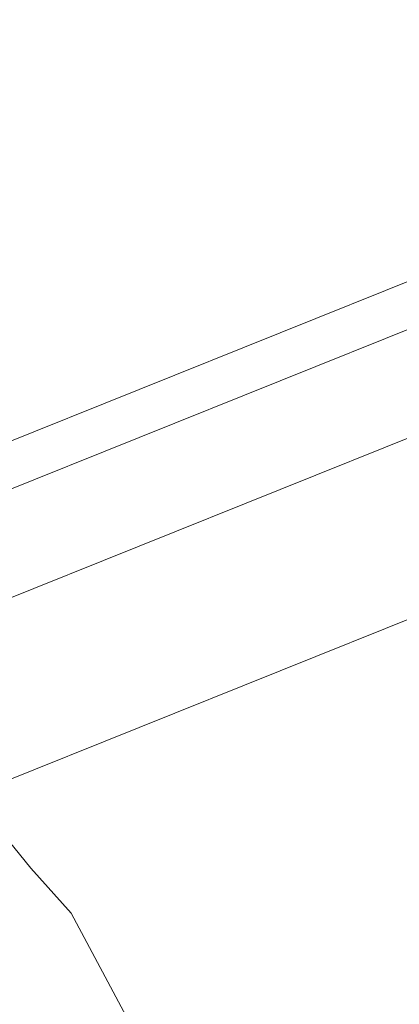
# Model space of a CAD drawing. Header units: millimetres. Extents: x -2220 to 52371, y -4077 to 6953.
# Tile 245 of 256: x 37773 to 37877, y 2245 to 2515. Entities that reach past the tile are written whole.
import ezdxf

# ---------------------------------------------------------------- set-up
doc = ezdxf.new("R2010")
doc.units = ezdxf.units.MM
doc.header["$MEASUREMENT"] = 0
for name, color, linetype in [('Nuevo_09_EI_Mobiliari general', 7, 'Continuous'), ('Nuevo_14_PAV_Soft Light Grey 0554', 7, 'Continuous'), ('Nuevo_Ventanas Archicad', 7, 'Continuous')]:
    doc.layers.add(name, color=color, linetype=linetype)
doc.layers.add('Nuevo_09_EI_Mobiliari general_Pluma_Nº__61', color=7, linetype='Continuous', lineweight=5, true_color=0x6a6a6a)
doc.layers.add('Nuevo_14_PAV_Soft Light Grey 0554_Pluma_Nº__89', color=7, linetype='Continuous', lineweight=5)
doc.layers.add('Nuevo_Ventanas Archicad_Pluma_Nº__1', color=7, linetype='Continuous', lineweight=5)

# ---------------------------------------------------------------- blocks, each defined once
blk = doc.blocks.new('Elem Sección_207_2', base_point=(42615.74, 4689.65))
at = {"layer": 'Nuevo_09_EI_Mobiliari general_Pluma_Nº__61', "color": 251, "linetype": 'Continuous', "lineweight": 5, "true_color": 0x6a6a6a}
for p, q in [((37775.7, 2282.05), (37765.31, 2294.71)), ((37786.73, 2269.67), (37775.7, 2282.05)), ((37806.17, 2233.35), (37786.73, 2269.67))]:
    blk.add_line(p, q, dxfattribs=at)
blk = doc.blocks.new('Elem Sección_253_2', base_point=(42615.74, 4689.65))
at = {"layer": 'Nuevo_Ventanas Archicad_Pluma_Nº__1', "color": 7, "linetype": 'Continuous', "lineweight": 5}
for p, q in [((38332.39, 2625.02), (37726.73, 2381.68)), ((37732.13, 2370.69), (38340.13, 2614.97)), ((38386.5, 2603.79), (37742.47, 2345.04))]:
    blk.add_line(p, q, dxfattribs=at)
blk = doc.blocks.new('Elem Sección_274_2', base_point=(42615.74, 4689.65))
at = {"layer": 'Nuevo_14_PAV_Soft Light Grey 0554_Pluma_Nº__89', "color": 7, "linetype": 'Continuous', "lineweight": 5}
blk.add_line((37759.63, 2302.25), (38416.41, 2566.13), dxfattribs=at)

msp = doc.modelspace()

# ---------------------------------------------------------------- block references
at = {"layer": 'Nuevo_09_EI_Mobiliari general', "lineweight": 0}
msp.add_blockref('Elem Sección_207_2', (42615.74, 4689.65), dxfattribs=at)

# ---------------------------------------------------------------- next in the draw order: block references
at = {"layer": 'Nuevo_Ventanas Archicad', "lineweight": 0}
msp.add_blockref('Elem Sección_253_2', (42615.74, 4689.65), dxfattribs=at)

# ---------------------------------------------------------------- next in the draw order: block references
at = {"layer": 'Nuevo_14_PAV_Soft Light Grey 0554', "lineweight": 0}
msp.add_blockref('Elem Sección_274_2', (42615.74, 4689.65), dxfattribs=at)

doc.saveas('drawing.dxf')
